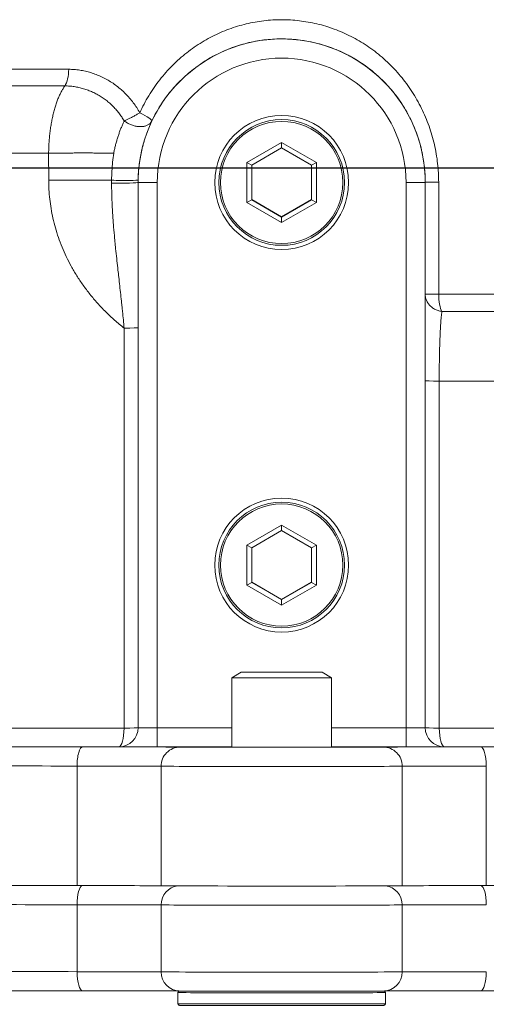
# Model space of a CAD drawing. Extents: x 0 to 796, y 0 to 496.
# Tile 44 of 242: x 97.9 to 99.29, y 307.47 to 310.4. Entities that reach past the tile are written whole.
import ezdxf

# ---------------------------------------------------------------- set-up
doc = ezdxf.new("R2010")
doc.units = 0
doc.header["$LTSCALE"] = 12
doc.header["$MEASUREMENT"] = 0
doc.layers.get('0').update_dxf_attribs({"linetype": 'CONTINUOUS'})
doc.layers.add('X', color=1, linetype='CONTINUOUS')

# ---------------------------------------------------------------- blocks, each defined once
blk = doc.blocks.new('GASTRAIN')
at = {"layer": 'X', "lineweight": 0}
for p, q in [((64.34424382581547, 289.2356029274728), (64.2410162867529, 289.1760046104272)), ((64.34424382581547, 289.2191917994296), (64.25525456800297, 289.1678139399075)), ((64.44747136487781, 289.1760046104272), (64.34424382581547, 289.2356029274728)), ((64.34424382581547, 289.2356029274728), (64.34424382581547, 289.2191917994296)), ((64.43323308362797, 289.1678139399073), (64.34424382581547, 289.2191917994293)), ((63.65095739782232, 289.1231437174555), (63.65082200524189, 289.2038320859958)), ((64.2410162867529, 289.1760046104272), (64.2410162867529, 289.0568079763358)), ((64.2410162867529, 289.1760046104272), (64.25525456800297, 289.1678139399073)), ((64.25525456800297, 289.1678139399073), (64.25525456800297, 289.0650582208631)), ((64.44747136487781, 289.1760046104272), (64.43323308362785, 289.1678139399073)), ((64.43323308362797, 289.0650582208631), (64.43323308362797, 289.1678139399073)), ((64.44747136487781, 289.0568079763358), (64.44747136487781, 289.1760046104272)), ((63.91709538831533, 289.1165254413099), (63.91709538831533, 289.1168183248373)), ((63.91709538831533, 289.1165254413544), (63.91709538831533, 287.4933649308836)), ((63.9740485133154, 289.1164062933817), (63.97404851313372, 287.493245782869)), ((64.71443913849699, 287.4932457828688), (64.71443913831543, 289.1164062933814)), ((64.77139226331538, 289.1165254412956), (64.77139226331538, 289.1169769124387)), ((64.77139226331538, 287.4933649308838), (64.77139226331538, 289.1165254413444)), ((64.81145812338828, 288.7840021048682), (64.81145812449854, 289.1170906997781)), ((64.25525456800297, 289.0653858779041), (64.34424382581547, 289.0140080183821)), ((64.34424382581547, 289.0140080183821), (64.43323308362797, 289.0653858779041)), ((64.2410162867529, 289.0568079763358), (64.25525456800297, 289.0650582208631)), ((64.2410162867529, 289.0568079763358), (64.34424382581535, 288.9972096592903)), ((64.25525456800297, 289.0650582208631), (64.34424382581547, 289.0136803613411)), ((64.34424382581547, 289.0136803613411), (64.43323308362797, 289.0650582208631)), ((64.34424382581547, 288.9972096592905), (64.44747136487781, 289.0568079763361)), ((64.44747136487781, 289.0568079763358), (64.43323308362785, 289.0650582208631)), ((64.34424382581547, 289.0136803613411), (64.34424382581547, 289.0140080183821)), ((64.34424382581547, 288.9972096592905), (64.34424382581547, 289.0136803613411)), ((64.34424382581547, 288.0965429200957), (64.24101628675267, 288.0369446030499)), ((64.34424382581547, 288.080131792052), (64.2552545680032, 288.0287539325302)), ((64.44747136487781, 288.0369446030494), (64.34424382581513, 288.0965429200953)), ((64.34424382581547, 288.0965429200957), (64.34424382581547, 288.0801317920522)), ((64.43323308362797, 288.0287539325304), (64.3442438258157, 288.0801317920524)), ((64.2410162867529, 288.0369446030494), (64.2410162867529, 287.917747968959)), ((64.2410162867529, 288.0369446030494), (64.25525456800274, 288.0287539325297)), ((64.25525456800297, 288.0287539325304), (64.25525456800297, 287.9259982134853)), ((64.44747136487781, 288.0369446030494), (64.43323308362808, 288.0287539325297)), ((64.43323308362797, 287.9259982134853), (64.43323308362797, 288.0287539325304)), ((64.44747136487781, 287.917747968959), (64.44747136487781, 288.0369446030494)), ((64.2410162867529, 287.917747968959), (64.25525456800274, 287.9259982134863)), ((64.25525456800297, 287.9263258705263), (64.34424382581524, 287.8749480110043)), ((64.25525456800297, 287.9259982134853), (64.34424382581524, 287.8746203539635)), ((64.34424382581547, 287.8749480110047), (64.43323308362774, 287.9263258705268)), ((64.34424382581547, 287.874620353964), (64.43323308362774, 287.9259982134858)), ((64.44747136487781, 287.917747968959), (64.43323308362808, 287.9259982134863)), ((64.2410162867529, 287.917747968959), (64.3442438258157, 287.8581496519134)), ((64.34424382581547, 287.8581496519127), (64.44747136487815, 287.9177479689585)), ((64.34424382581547, 287.874620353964), (64.34424382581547, 287.8749480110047)), ((64.34424382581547, 287.8581496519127), (64.34424382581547, 287.8746203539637)), ((64.22416844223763, 287.6586000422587), (64.19569206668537, 287.6421593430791)), ((64.4643192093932, 287.6586000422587), (64.49279558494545, 287.6421593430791)), ((64.19569109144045, 287.4355332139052), (64.19569109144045, 287.6421582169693)), ((64.49279656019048, 287.4355332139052), (64.49279656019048, 287.6421582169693)), ((63.9740485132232, 287.4932457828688), (64.19569109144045, 287.4932457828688)), ((63.9740485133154, 287.4361736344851), (63.9740485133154, 287.4932457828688)), ((64.49279656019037, 287.4932457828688), (64.71443913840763, 287.4932457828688)), ((64.71443913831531, 287.4361736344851), (64.71443913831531, 287.4932457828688)), ((63.86014226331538, 287.436442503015), (63.86014226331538, 287.4364119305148)), ((63.9740485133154, 287.4361736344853), (64.19569109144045, 287.4361736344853)), ((64.49279656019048, 287.4361736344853), (64.71443913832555, 287.4361736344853)), ((64.82834538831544, 287.4364119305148), (64.82834538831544, 287.436442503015)), ((63.73530978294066, 287.3791494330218), (63.7353097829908, 287.0231931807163)), ((63.98533093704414, 287.3785051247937), (63.98533093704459, 287.0225488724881)), ((64.70315671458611, 287.0225488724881), (64.70315671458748, 287.3785051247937)), ((64.95317786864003, 287.0231931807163), (64.95317786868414, 287.3791494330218)), ((63.73530978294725, 286.9662401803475), (63.73530978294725, 286.7669046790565)), ((63.98533093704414, 286.9655958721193), (63.98533093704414, 286.7662603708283)), ((64.70315671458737, 286.7662603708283), (64.70315671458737, 286.9655958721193)), ((64.03574773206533, 286.6714137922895), (64.03574773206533, 286.7046363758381)), ((64.65273991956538, 286.6714137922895), (64.65273991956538, 286.7046363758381))]:
    blk.add_line(p, q, dxfattribs=at)
for centre, major_axis, ratio, start_param, end_param in [((64.34424382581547, 289.1165254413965), (0.4271484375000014, -5.202215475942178e-11), 0.9999978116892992, -1.083577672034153e-13, 3.141592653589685), ((64.34424382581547, 289.1164062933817), (0.3701953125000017, 2.746865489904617e-15), 0.9999978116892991, -7.105427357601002e-15, 3.141592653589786), ((64.34424382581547, 289.4564863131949), (-1.575703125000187, -3.987695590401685e-15), 0.002092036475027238, 0.2677900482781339, 1.156865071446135), ((63.6875704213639, 289.4533591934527), (5.234326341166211e-05, 0.05695310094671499), 0.4022107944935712, -2.620688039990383, -1.568511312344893), ((64.34424382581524, 289.4070223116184), (-1.604425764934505, -1.956442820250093e-15), 0.002092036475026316, 0.2677956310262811, 1.156862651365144), ((64.19827586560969, 289.1261135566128), (-0.02608414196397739, -0.4237998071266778), 0.8476090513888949, -1.511766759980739, -1.491242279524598), ((63.86014226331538, 289.1168183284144), (0.05695312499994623, 5.769039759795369e-16), 0.0446448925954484, -1.967767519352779, -1.093857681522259e-05), ((63.86020436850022, 289.124573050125), (0.05694581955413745, -0.0009121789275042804), 0.03321058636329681, -1.968025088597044, -3.48498206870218e-05), ((63.92238340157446, 289.1203972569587), (-0.0004028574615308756, -0.04749183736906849), 0.111022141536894, -1.6386268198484, -1.494423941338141), ((64.71443913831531, 289.1165254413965), (0.05695312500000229, -5.36902485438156e-16), 0.00209203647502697, -1.570796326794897, -1.403321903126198e-13), ((64.82834538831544, 289.1169769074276), (-0.05695312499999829, -1.580461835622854e-15), 0.002092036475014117, -1.269758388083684, -2.41732855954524e-10), ((64.34424382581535, 288.7871502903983), (1.575703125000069, 4.011873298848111e-15), 0.002092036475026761, -1.269758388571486, -0.7286103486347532), ((64.34424382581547, 288.7358758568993), (1.607865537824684, 5.142696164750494e-15), 0.002092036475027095, -1.269758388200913, -0.7286104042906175), ((63.86014226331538, 288.6841116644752), (0.0569531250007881, -7.471237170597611e-16), 0.0250926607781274, -1.297740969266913, 8.154048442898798e-06), ((64.34424382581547, 287.9773462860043), (-0.1993359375, -5.239750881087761e-16), 0.9999978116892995, -4.712388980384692, 1.570796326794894), ((64.34424382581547, 287.9773719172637), (-0.187084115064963, -3.144428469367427e-15), 0.9999978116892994, -4.712388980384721, 1.570796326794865), ((64.34424382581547, 287.6421582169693), (-0.1485527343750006, -1.160457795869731e-15), 0.002092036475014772, -0.003623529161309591, 3.141592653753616), ((64.34424382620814, 287.6421582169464), (0.1485527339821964, 2.28425935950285e-11), 0.002092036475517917, 4.682258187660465e-11, 0.003623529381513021), ((63.86014226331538, 287.4933955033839), (0.05695312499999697, 1.5380564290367e-16), 0.9999978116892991, -1.570796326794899, -4.916368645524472e-09), ((63.86014226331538, 287.4933649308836), (0.05695312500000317, 1.436266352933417e-16), 0.9999978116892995, -1.570796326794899, -1.820765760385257e-14), ((63.86014226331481, 287.4933955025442), (0.05695312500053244, -3.630918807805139e-13), 0.02505663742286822, -1.30253247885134, -1.972466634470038e-11), ((63.9740485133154, 287.4933649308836), (-0.05695312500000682, 1.630764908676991e-15), 0.002092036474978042, 1.537634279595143e-11, 1.570796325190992), ((64.71443913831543, 287.4933649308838), (0.05695312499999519, -3.260469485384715e-16), 0.002092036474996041, -1.570796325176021, 4.685141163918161e-14), ((63.62641804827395, 287.4353830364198), (0.4176562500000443, -5.616980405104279e-16), 0.002092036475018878, 0.09967242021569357, 1.264124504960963), ((63.9740485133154, 287.4364119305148), (-0.113906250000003, 5.858565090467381e-16), 0.002092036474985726, 1.429731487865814e-11, 1.570796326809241), ((64.34424382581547, 287.4355332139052), (-0.1485527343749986, -3.913108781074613e-16), 0.002092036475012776, -4.987121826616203e-12, 3.141592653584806), ((65.06206960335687, 287.4353830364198), (-0.4176562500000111, -7.366557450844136e-15), 0.002092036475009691, -1.264124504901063, -0.09967242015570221), ((64.64648625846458, 287.3785169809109), (-0.001191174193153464, 0.05694066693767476), 0.9950346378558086, -1.5918171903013, -0.02102086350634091), ((64.71443913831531, 287.4364119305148), (0.113906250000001, -1.757120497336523e-15), 0.00209203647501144, -1.570796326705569, -1.636468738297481e-13), ((64.93598443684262, 287.3792630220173), (-3.772960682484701e-05, 0.05695311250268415), 0.3018867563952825, -1.572990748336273, -0.002194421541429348), ((63.62641804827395, 287.3784300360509), (0.3607031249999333, -7.780776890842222e-16), 0.002092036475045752, 0.09967242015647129, 1.264124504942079), ((65.06206960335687, 287.3784300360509), (-0.3607031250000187, -6.69467736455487e-15), 0.002092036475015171, -1.264124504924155, -0.09967242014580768), ((64.34424382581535, 287.0272161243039), (2.017089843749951, -1.050678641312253e-14), 0.002092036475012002, -2.3113220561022, -1.877468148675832), ((64.64648625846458, 286.9656077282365), (-0.001191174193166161, 0.05694066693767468), 0.9950346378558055, -1.591817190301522, -0.1282608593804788), ((65.06206960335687, 287.0224737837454), (-0.360703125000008, 1.565119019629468e-14), 0.002092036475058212, -1.264124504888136, -0.09967242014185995), ((64.93598443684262, 286.9663537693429), (-3.77296068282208e-05, 0.05695311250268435), 0.3018867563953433, -1.572990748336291, -0.06652957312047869), ((64.34424382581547, 287.0272161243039), (2.017089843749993, 2.162181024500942e-14), 0.002092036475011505, -1.264124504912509, -0.8302705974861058), ((63.62641804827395, 286.9655207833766), (0.3607031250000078, 1.274402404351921e-14), 0.00209203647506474, 0.09967242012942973, 1.264124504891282), ((65.06206960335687, 286.9655207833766), (-0.3607031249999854, 4.393485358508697e-15), 0.002092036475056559, -1.264124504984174, -0.09967242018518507), ((64.34424382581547, 286.7709276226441), (2.017089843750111, 5.535849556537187e-14), 0.002092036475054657, -2.311322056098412, -1.877468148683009), ((63.75250321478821, 286.7670182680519), (-3.772960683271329e-05, -0.05695311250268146), 0.3018867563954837, -1.568601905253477, -2.264854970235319e-14), ((64.34424382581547, 286.7663354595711), (-0.3607031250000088, -9.211517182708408e-16), 0.002092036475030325, 0.09967242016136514, 3.041920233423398), ((64.04200139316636, 286.7662722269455), (-0.001191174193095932, -0.05694066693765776), 0.9950346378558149, -1.549775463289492, -9.36362098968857e-13), ((64.34424382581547, 286.7046363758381), (-0.3084960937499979, -2.577662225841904e-15), 0.002092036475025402, 2.874004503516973e-12, 3.141592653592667)]:
    blk.add_ellipse(centre, major_axis=major_axis, ratio=ratio, start_param=start_param, end_param=end_param, dxfattribs=at)
at = {"layer": 'X', "lineweight": 0, "extrusion": (0, 0, -1)}
for centre, major_axis, ratio, start_param, end_param in [((63.90673073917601, 289.3241540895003), (0.05146917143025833, -0.02438406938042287), 0.1201209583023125, -1.327062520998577, -0.0009152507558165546), ((64.34424382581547, 289.1164319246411), (0.187084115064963, -1.145472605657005e-12), 0.9999978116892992, -1.570796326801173, 4.712388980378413), ((64.34424382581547, 289.1164062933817), (0.1993359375, -8.174544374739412e-12), 0.9999978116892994, -1.570796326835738, 4.712388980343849), ((64.34424382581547, 289.1164062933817), (-0.182009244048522, -1.80900224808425e-15), 0.9999978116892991, -1.570796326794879, 4.712388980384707), ((64.34424382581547, 289.2071342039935), (-1.724022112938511, -2.41885504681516e-15), 0.002092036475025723, -1.156865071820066, -0.4615609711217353), ((63.74623601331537, 289.1173863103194), (0.2373046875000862, -1.565587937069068e-16), 0.02649065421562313, -1.983953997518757, -1.17308617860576), ((63.9740485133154, 289.1165254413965), (-0.0569531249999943, -8.342046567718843e-16), 0.002092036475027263, -1.570796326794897, 2.027267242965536e-13), ((64.82834538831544, 288.7838883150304), (-0.0569531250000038, -4.1819777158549e-15), 0.002092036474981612, -1.029921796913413e-05, 1.269758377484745), ((64.82834538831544, 288.7838883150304), (-3.699233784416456e-05, 0.05695311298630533), 0.2965109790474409, -2.689049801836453, -1.568605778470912), ((64.82834538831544, 288.5263109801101), (-0.05695312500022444, 7.573694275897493e-16), 0.02508777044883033, -1.298394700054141, -2.103057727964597e-10), ((64.34424382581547, 288.528444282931), (-1.741794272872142, -4.959791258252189e-15), 0.00209203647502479, -2.408413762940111, -1.843291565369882), ((64.34424382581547, 287.9773462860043), (0.182009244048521, 3.209099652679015e-13), 0.9999978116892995, -1.57079632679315, 4.712388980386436), ((64.34424382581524, 287.495587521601), (-1.768840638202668, -1.749544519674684e-14), 0.002092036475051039, -1.302438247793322, -0.7281247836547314), ((63.86014226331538, 287.4933955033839), (-3.276465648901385e-05, -0.05695311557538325), 0.2651480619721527, -1.546786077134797, -0.00216969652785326), ((64.82834538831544, 287.4933955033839), (-0.05695312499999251, -1.555695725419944e-16), 0.9999978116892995, -1.570796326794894, -2.399356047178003e-09), ((64.82834538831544, 287.4933649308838), (-0.05695312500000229, 3.397716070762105e-15), 0.9999978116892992, -1.570796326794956, -1.84074977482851e-13), ((64.34424382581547, 287.495587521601), (-1.7688406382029, -2.976221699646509e-14), 0.002092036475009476, -2.414937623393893, -1.839154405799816), ((64.82834538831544, 287.4933955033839), (3.276465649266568e-05, -0.05695311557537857), 0.265148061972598, 0.002169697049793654, 1.546786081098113), ((64.34424382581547, 287.4401253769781), (-1.825774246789, 2.444279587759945e-14), 0.002092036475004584, -1.302438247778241, -0.7281247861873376), ((64.34424382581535, 287.4401253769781), (-1.960136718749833, 3.755611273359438e-14), 0.002092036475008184, -1.264124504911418, -0.8302705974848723), ((63.75250321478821, 287.3792630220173), (3.772960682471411e-05, 0.05695311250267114), 0.30188675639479, -1.572990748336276, -0.002194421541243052), ((64.04200139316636, 287.3785169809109), (0.001191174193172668, 0.05694066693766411), 0.9950346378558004, -1.591817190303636, -0.02102086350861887), ((64.34424382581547, 287.4355332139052), (0.3037500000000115, 1.04274499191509e-15), 0.002092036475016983, 0.09967242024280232, 3.041920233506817), ((64.34424382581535, 287.4401253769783), (-1.825774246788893, 3.461445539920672e-14), 0.00209203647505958, -2.414937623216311, -1.839154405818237), ((64.34424382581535, 287.4401253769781), (-1.960136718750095, -3.583244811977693e-14), 0.002092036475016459, -2.3113220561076, -1.877468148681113), ((64.34424382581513, 287.3831723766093), (-2.017089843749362, 2.97383645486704e-14), 0.002092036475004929, -1.264124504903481, -0.8302705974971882), ((64.34424382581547, 287.3785802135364), (0.3607031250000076, 2.55864936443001e-15), 0.002092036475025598, 0.09967242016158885, 3.041920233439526), ((63.62641804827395, 287.0224737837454), (0.3607031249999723, 1.314521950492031e-14), 0.002092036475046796, -1.264124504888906, -0.09967242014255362), ((63.75250321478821, 286.9663537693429), (3.772960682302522e-05, 0.05695311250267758), 0.3018867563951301, -1.572990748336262, -0.06652957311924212), ((64.34424382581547, 287.0226239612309), (0.3607031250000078, 9.495036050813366e-16), 0.002092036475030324, 0.0996724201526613, 3.041920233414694), ((64.04200139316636, 286.9656077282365), (0.001191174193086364, 0.05694066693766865), 0.9950346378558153, -1.591817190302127, -0.1282608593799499), ((64.34424382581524, 286.9702631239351), (-2.017089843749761, -5.531230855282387e-14), 0.00209203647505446, -1.264124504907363, -0.8302705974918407), ((64.34424382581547, 286.965670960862), (0.3607031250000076, 2.559896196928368e-15), 0.002092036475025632, 0.09967242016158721, 3.041920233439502), ((63.62641804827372, 286.7661852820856), (0.3607031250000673, -4.096630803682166e-15), 0.002092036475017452, -1.264124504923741, -0.09967242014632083), ((64.64648625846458, 286.7662722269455), (0.001191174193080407, -0.05694066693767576), 0.9950346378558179, -1.54977546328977, -2.69784194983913e-12), ((65.06206960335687, 286.7661852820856), (-0.3607031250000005, 4.360674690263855e-15), 0.002092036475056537, 0.09967242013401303, 1.264124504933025), ((64.93598443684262, 286.7670182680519), (3.772960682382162e-05, -0.05695311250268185), 0.3018867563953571, -1.568601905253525, 1.70130576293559e-12), ((64.34429069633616, 286.7139760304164), (-1.960514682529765, -1.745576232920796e-07), 0.002092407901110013, -1.264140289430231, -0.8303391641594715), ((64.34419751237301, 286.7139760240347), (-1.960513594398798, 1.723238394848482e-07), 0.002092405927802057, -2.311253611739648, -1.877452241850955), ((64.34424382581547, 286.6714137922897), (-0.3084960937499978, 1.20619460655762e-15), 0.002092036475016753, -1.570796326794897, -1.154631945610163e-14), ((64.34424382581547, 286.6714137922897), (0.3084960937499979, -2.736504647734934e-15), 0.002092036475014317, 2.627884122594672e-12, 1.570796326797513)]:
    blk.add_ellipse(centre, major_axis=major_axis, ratio=ratio, start_param=start_param, end_param=end_param, dxfattribs=at)
blk.add_ellipse((64.34424382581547, 287.6585991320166), major_axis=(0.120076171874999, 3.147994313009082e-16), ratio=0.002092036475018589, dxfattribs=at)
at = {"layer": 'X', "lineweight": 0, "extrusion": (0, 0, -0.9999999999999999)}
blk.add_ellipse((64.82834538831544, 287.4933955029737), major_axis=(-0.05695312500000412, -2.101780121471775e-15), ratio=0.02505663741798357, start_param=-1.302532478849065, end_param=1.254774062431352e-12, dxfattribs=at)
at = {"layer": 'X', "lineweight": 0}
for points in [[(64.8114582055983, 289.1170907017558), (64.81145669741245, 289.1264305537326), (64.8109290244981, 289.1451310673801), (64.80856127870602, 289.1732991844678), (64.80458939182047, 289.2014198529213), (64.79899322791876, 289.2293789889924), (64.79178311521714, 289.2570616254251), (64.78297181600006, 289.2843552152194), (64.77257146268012, 289.3111428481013), (64.76060976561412, 289.3373142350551), (64.74712670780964, 289.3627627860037), (64.73216121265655, 289.3873822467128), (64.71577373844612, 289.4110471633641), (64.69804695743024, 289.4336434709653), (64.67907172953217, 289.4550633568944), (64.65894061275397, 289.4752125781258), (64.63775600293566, 289.494014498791), (64.61562883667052, 289.5114002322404), (64.5926619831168, 289.5273150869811), (64.56895839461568, 289.5417195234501), (64.54463150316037, 289.5545843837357), (64.51977545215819, 289.5658921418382), (64.49447023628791, 289.5756311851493), (64.46880575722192, 289.5838034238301), (64.44285741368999, 289.5904123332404), (64.4166878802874, 289.5954549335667), (64.39036351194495, 289.5989371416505), (64.36394465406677, 289.60086993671), (64.33748467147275, 289.6012518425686), (64.3110374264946, 289.6000763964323), (64.28465806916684, 289.5973512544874), (64.25840744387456, 289.5930744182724), (64.23234912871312, 289.5872335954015), (64.20654660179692, 289.5798287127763), (64.18107025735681, 289.5708627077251), (64.15599415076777, 289.5603299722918), (64.13140095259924, 289.5482293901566), (64.10738912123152, 289.5345835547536), (64.08405650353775, 289.5194146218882), (64.06150701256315, 289.5027492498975), (64.03984839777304, 289.4846387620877), (64.0191824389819, 289.4651410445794), (63.9996129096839, 289.4443212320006), (63.98125516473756, 289.4222814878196), (63.96420683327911, 289.3991365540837), (63.94855873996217, 289.3750137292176), (63.9343779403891, 289.3500294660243), (63.92595719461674, 289.3329361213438), (63.92199426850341, 289.3242693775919)], [(64.77139192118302, 289.1169769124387), (64.77139126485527, 289.1253945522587), (64.77089492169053, 289.1422709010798), (64.76863490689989, 289.1676185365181), (64.76484860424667, 289.1929091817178), (64.75952627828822, 289.2180499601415), (64.75266160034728, 289.2429570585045), (64.74425200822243, 289.2675417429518), (64.73429770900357, 289.2917161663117), (64.72280943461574, 289.3153761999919), (64.70981379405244, 289.3384038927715), (64.69534518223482, 289.3606879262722), (64.6794531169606, 289.3821115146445), (64.66221087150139, 289.4025490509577), (64.64370356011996, 289.4218865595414), (64.62402849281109, 289.4400201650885), (64.60329306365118, 289.456858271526), (64.58161482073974, 289.472321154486), (64.55911706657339, 289.4863445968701), (64.53590569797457, 289.4988898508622), (64.51208993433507, 289.5099254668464), (64.48777913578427, 289.5194299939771), (64.46305885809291, 289.527397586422), (64.43801331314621, 289.5338246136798), (64.41272442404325, 289.5387106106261), (64.38725966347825, 289.5420587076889), (64.36168553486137, 289.5438708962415), (64.33606730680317, 289.5441484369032), (64.31046692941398, 289.5428913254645), (64.28494704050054, 289.5400978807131), (64.25957073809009, 289.5357647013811), (64.23441085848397, 289.5298889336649), (64.20954370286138, 289.5224691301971), (64.18504463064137, 289.5135036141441), (64.16100957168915, 289.5029996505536), (64.13754407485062, 289.4909752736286), (64.1147467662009, 289.4774520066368), (64.09273234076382, 289.4624686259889), (64.07162613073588, 289.4460862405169), (64.05154035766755, 289.428373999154), (64.03258436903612, 289.409416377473), (64.01486294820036, 289.3893155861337), (63.99846677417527, 289.3681830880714), (63.98347492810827, 289.3461420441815), (63.96994797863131, 289.3233183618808), (63.9619481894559, 289.3076844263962), (63.95820198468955, 289.2997772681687)], [(63.71047767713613, 289.4534682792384), (63.71593828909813, 289.4534624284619), (63.72689259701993, 289.4530415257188), (63.74347581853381, 289.4511764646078), (63.76004846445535, 289.4480509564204), (63.77650590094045, 289.4436756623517), (63.79272903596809, 289.4380729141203), (63.80860268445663, 289.4312732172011), (63.82401597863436, 289.4233298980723), (63.83890800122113, 289.4142795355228), (63.85321354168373, 289.4041489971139), (63.86686943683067, 289.3929729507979), (63.8797751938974, 289.3808275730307), (63.89183465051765, 289.367790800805), (63.90296364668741, 289.3539619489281), (63.91310084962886, 289.3394378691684), (63.91914485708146, 289.329391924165), (63.92199426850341, 289.3242693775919)], [(63.87566669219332, 289.2997520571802), (63.87710752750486, 289.2986538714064), (63.88008591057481, 289.2965007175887), (63.88484701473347, 289.2935843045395), (63.88983510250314, 289.2909590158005), (63.8949992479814, 289.2886570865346), (63.90028303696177, 289.2866957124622), (63.90563160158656, 289.2850957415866), (63.91099069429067, 289.283875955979), (63.91630829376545, 289.2830555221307), (63.92153243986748, 289.2826459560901), (63.926610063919, 289.2826468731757), (63.93149083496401, 289.2830566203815), (63.93612593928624, 289.2838685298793), (63.94047054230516, 289.2850768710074), (63.94448327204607, 289.2866739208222), (63.94812468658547, 289.2886449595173), (63.95135836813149, 289.2909694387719), (63.95414922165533, 289.2936173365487), (63.95647133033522, 289.2965604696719), (63.95767800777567, 289.2986738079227), (63.95820173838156, 289.2997767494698)], [(63.95820175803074, 289.2997767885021), (63.95675453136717, 289.2967140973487), (63.95388145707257, 289.2904505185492), (63.94966583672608, 289.280625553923), (63.94559917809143, 289.2704478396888), (63.94172588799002, 289.2599771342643), (63.93808443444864, 289.2492791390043), (63.93470650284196, 289.2384207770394), (63.93161757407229, 289.2274734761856), (63.9288347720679, 289.2165061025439), (63.92636635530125, 289.2055779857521), (63.92493418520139, 289.1983698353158), (63.92426882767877, 289.1947842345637)], [(63.8755005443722, 288.6827346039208), (63.86576363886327, 288.6904638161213), (63.84692744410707, 288.7063016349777), (63.82048170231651, 288.7312018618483), (63.79595886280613, 288.7570566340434), (63.7733928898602, 288.7837296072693), (63.75282262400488, 288.8110719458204), (63.73425701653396, 288.8389252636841), (63.71768950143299, 288.8671436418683), (63.70310291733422, 288.8955925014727), (63.69045651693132, 288.9241350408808), (63.67966234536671, 288.95273614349), (63.67065029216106, 288.9813883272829), (63.66336899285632, 289.0100607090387), (63.65777881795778, 289.0386560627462), (63.65383908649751, 289.0670953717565), (63.65150366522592, 289.0953070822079), (63.65097358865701, 289.1138974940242), (63.65095750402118, 289.1231437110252)], [(64.82099462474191, 288.7326632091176), (64.81905559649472, 288.7328921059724), (64.8151981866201, 288.7335319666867), (64.80955859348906, 288.7350256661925), (64.804117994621, 288.7370372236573), (64.79893495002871, 288.7395452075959), (64.79406323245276, 288.7425235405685), (64.78955410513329, 288.7459413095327), (64.78545504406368, 288.7497628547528), (64.78180967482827, 288.7539479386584), (64.77865973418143, 288.7584503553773), (64.77603968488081, 288.7632194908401), (64.7739765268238, 288.7682020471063), (64.77248987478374, 288.7733430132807), (64.77159255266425, 288.7785898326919), (64.77139232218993, 288.7821198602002), (64.7713923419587, 288.7838881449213)]]:
    blk.add_open_spline(points, degree=3, dxfattribs=at)
for points, knots in [([(63.65082200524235, 289.2038320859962), (63.65087136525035, 289.2092788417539), (63.65101015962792, 289.2147257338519), (63.65122053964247, 289.2201545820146), (63.65143091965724, 289.2255834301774), (63.65171282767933, 289.2309942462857), (63.65207034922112, 289.2363751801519), (63.65242787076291, 289.241756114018), (63.65286102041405, 289.2471071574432), (63.65336747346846, 289.2524150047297), (63.65387392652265, 289.257722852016), (63.65445367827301, 289.2629875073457), (63.65510566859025, 289.268196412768), (63.65575765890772, 289.2734053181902), (63.65648188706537, 289.278558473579), (63.65727652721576, 289.2836436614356), (63.65807116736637, 289.2887288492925), (63.65893621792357, 289.293746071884), (63.65986967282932, 289.2986836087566), (63.66080312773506, 289.3036211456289), (63.66180497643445, 289.3084790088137), (63.66287315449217, 289.3132468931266), (63.66394133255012, 289.3180147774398), (63.66507585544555, 289.3226926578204), (63.66627400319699, 289.3272688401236), (63.66747215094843, 289.3318450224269), (63.66873396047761, 289.3363194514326), (63.67005512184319, 289.3406774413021), (63.67137628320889, 289.3450354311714), (63.67275676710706, 289.349277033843), (63.67419264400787, 289.3533917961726), (63.6756285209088, 289.3575065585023), (63.67711986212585, 289.3614943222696), (63.67865923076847, 289.3653386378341), (63.6801985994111, 289.3691829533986), (63.68178599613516, 289.3728838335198), (63.68341292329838, 289.376428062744), (63.68503985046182, 289.3799722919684), (63.68670625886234, 289.3833599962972), (63.68840549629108, 289.3865855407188), (63.69010473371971, 289.3898110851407), (63.69183686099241, 289.3928742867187), (63.69359043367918, 289.3957659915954), (63.69534400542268, 289.3986576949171), (63.69711873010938, 289.4013788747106), (63.69891738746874, 289.4039493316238)], [0, 0, 0, 0, 0.0666666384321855, 0.0666666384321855, 0.0666666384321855, 0.133333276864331, 0.133333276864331, 0.133333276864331, 0.199999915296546, 0.199999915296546, 0.199999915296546, 0.266666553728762, 0.266666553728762, 0.266666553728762, 0.333333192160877, 0.333333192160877, 0.333333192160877, 0.399999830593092, 0.399999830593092, 0.399999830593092, 0.466666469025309, 0.466666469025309, 0.466666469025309, 0.533333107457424, 0.533333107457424, 0.533333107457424, 0.59999974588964, 0.59999974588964, 0.59999974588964, 0.666666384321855, 0.666666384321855, 0.666666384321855, 0.73333302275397, 0.73333302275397, 0.73333302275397, 0.799999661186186, 0.799999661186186, 0.799999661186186, 0.866666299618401, 0.866666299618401, 0.866666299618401, 0.933332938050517, 0.933332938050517, 0.933332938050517, 0.999999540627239, 0.999999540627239, 0.999999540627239, 0.999999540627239]), ([(63.69892227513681, 289.4039489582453), (63.70361338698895, 289.4039443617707), (63.71299786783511, 289.4035892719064), (63.72706951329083, 289.4020197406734), (63.74104146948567, 289.3994277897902), (63.75484783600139, 289.3958294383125), (63.76841869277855, 289.3912449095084), (63.78168707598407, 289.3856981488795), (63.79458194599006, 289.3792180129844), (63.80701945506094, 289.3718469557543), (63.818921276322, 289.3636345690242), (63.83021547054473, 289.354638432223), (63.84084764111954, 289.344911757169), (63.85076664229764, 289.3345085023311), (63.85992692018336, 289.3234859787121), (63.86828872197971, 289.3119042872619), (63.87330341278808, 289.3038520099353), (63.87566669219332, 289.2997520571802)], [2.24964795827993e-05, 2.24964795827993e-05, 2.24964795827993e-05, 2.24964795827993e-05, 0.06666666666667, 0.1333333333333, 0.2, 0.2666666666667, 0.3333333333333, 0.4, 0.4666666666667, 0.5333333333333, 0.6, 0.6666666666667, 0.7333333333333, 0.8, 0.8666666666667, 0.9333333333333, 1, 1, 1, 1]), ([(63.87566669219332, 289.2997520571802), (63.87421788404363, 289.2966871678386), (63.87133956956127, 289.2903960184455), (63.86713316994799, 289.2804960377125), (63.8630920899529, 289.2702006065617), (63.85926425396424, 289.2595705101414), (63.85569636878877, 289.2486665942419), (63.85242137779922, 289.2375613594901), (63.84946427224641, 289.2263333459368), (63.84685359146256, 289.2150471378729), (63.84534678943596, 289.2075466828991), (63.84465178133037, 289.2038022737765)], [0, 0, 0, 0, 0.1111111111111, 0.2222222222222, 0.3333333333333, 0.4444444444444, 0.5555555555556, 0.6666666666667, 0.7777777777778, 0.8888888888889, 0.999959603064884, 0.999959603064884, 0.999959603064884, 0.999959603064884]), ([(63.87566685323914, 289.2997521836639), (63.87657851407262, 289.300173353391), (63.87758150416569, 289.3006067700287), (63.87867342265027, 289.3010905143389), (63.87976534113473, 289.3015742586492), (63.88094668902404, 289.302108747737), (63.88220618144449, 289.3026849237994), (63.88346567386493, 289.3032610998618), (63.88480323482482, 289.3038788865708), (63.88620545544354, 289.3045405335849), (63.88760767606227, 289.305202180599), (63.88907458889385, 289.3059077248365), (63.89058904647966, 289.306653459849), (63.89210350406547, 289.3073991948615), (63.89366552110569, 289.3081851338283), (63.89525511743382, 289.3090051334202), (63.89684471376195, 289.309825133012), (63.8984619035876, 289.3106792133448), (63.90008414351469, 289.3115566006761), (63.90170638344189, 289.3124339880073), (63.90333367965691, 289.3133346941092), (63.90494251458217, 289.3142431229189), (63.90655134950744, 289.3151515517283), (63.90814172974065, 289.3160677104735), (63.90969010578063, 289.3169725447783), (63.9112384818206, 289.3178773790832), (63.9127448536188, 289.3187708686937), (63.9141912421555, 289.3196314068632), (63.91563763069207, 289.3204919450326), (63.91702404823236, 289.3213195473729), (63.91832535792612, 289.3220996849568), (63.91962666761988, 289.3228798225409), (63.92084302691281, 289.3236124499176), (63.92199431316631, 289.3242693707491)], [4.85051019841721e-14, 4.85051019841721e-14, 4.85051019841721e-14, 4.85051019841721e-14, 0.0909090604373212, 0.0909090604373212, 0.0909090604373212, 0.181818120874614, 0.181818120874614, 0.181818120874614, 0.272727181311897, 0.272727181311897, 0.272727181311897, 0.363636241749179, 0.363636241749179, 0.363636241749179, 0.454545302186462, 0.454545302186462, 0.454545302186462, 0.545454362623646, 0.545454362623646, 0.545454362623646, 0.636363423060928, 0.636363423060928, 0.636363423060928, 0.727272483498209, 0.727272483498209, 0.727272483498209, 0.818181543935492, 0.818181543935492, 0.818181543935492, 0.909090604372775, 0.909090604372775, 0.909090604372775, 0.999999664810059, 0.999999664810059, 0.999999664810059, 0.999999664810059]), ([(63.84465112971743, 289.2037981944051), (63.83960606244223, 289.2038660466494), (63.83447515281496, 289.2039109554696), (63.82927773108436, 289.2039562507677), (63.82408030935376, 289.2040015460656), (63.8188164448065, 289.2040472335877), (63.81349695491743, 289.2040859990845), (63.80817746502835, 289.2041247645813), (63.80280233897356, 289.2041566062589), (63.7973853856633, 289.2041838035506), (63.79196843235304, 289.2042110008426), (63.78650965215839, 289.2042335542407), (63.78102231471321, 289.2042510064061), (63.77553497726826, 289.2042684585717), (63.77001908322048, 289.2042808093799), (63.76448823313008, 289.2042881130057), (63.7589573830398, 289.2042954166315), (63.75341157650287, 289.2042976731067), (63.74786443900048, 289.2042943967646), (63.7423173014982, 289.2042911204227), (63.73676883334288, 289.2042823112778), (63.7312326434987, 289.2042673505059), (63.72569645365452, 289.2042523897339), (63.72017254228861, 289.2042312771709), (63.71467471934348, 289.2042057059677), (63.70917689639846, 289.2041801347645), (63.70370516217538, 289.2041501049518), (63.69827314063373, 289.2041176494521), (63.69284111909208, 289.2040851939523), (63.68744881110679, 289.2040503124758), (63.68211006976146, 289.2040162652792), (63.67677132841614, 289.2039822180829), (63.67148614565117, 289.2039490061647), (63.66626653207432, 289.2039158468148), (63.66104691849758, 289.203882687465), (63.65589292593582, 289.2038495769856), (63.65082200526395, 289.2038320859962)], [0, 0, 0, 0, 0.0833333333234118, 0.0833333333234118, 0.0833333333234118, 0.166666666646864, 0.166666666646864, 0.166666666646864, 0.249999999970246, 0.249999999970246, 0.249999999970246, 0.333333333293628, 0.333333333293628, 0.333333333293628, 0.416666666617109, 0.416666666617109, 0.416666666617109, 0.499999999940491, 0.499999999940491, 0.499999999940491, 0.583333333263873, 0.583333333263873, 0.583333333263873, 0.666666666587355, 0.666666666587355, 0.666666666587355, 0.749999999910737, 0.749999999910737, 0.749999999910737, 0.833333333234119, 0.833333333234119, 0.833333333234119, 0.916666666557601, 0.916666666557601, 0.916666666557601, 0.999999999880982, 0.999999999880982, 0.999999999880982, 0.999999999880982]), ([(63.84465112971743, 289.2037981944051), (63.84334575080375, 289.1950887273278), (63.84223041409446, 289.1862914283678), (63.84038143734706, 289.1684982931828), (63.839647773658, 289.1595024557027), (63.83859064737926, 289.1414195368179), (63.83826720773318, 289.1323324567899), (63.83814607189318, 289.1231820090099)], [0, 0, 0, 0, 0.3333333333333, 0.3333333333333, 0.6666666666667, 0.6666666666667, 1, 1, 1, 1]), ([(63.92426871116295, 289.1947841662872), (63.92284188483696, 289.1870950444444), (63.92161768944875, 289.1793225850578), (63.92060449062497, 289.1714653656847), (63.91959129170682, 289.1636081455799), (63.91879005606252, 289.1556661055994), (63.91821223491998, 289.1476902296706), (63.91763441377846, 289.1397143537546), (63.9172790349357, 289.131704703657), (63.91715018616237, 289.1236608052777)], [1.25574875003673e-06, 1.25574875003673e-06, 1.25574875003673e-06, 1.25574875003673e-06, 0.333334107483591, 0.333334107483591, 0.333334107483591, 0.666666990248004, 0.666666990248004, 0.666666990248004, 0.999999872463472, 0.999999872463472, 0.999999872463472, 0.999999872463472]), ([(63.83812251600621, 289.1144733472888), (63.83820843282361, 289.1046459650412), (63.83834856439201, 289.0945574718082), (63.83861353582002, 289.0842257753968), (63.83869300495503, 289.0811271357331), (63.83878403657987, 289.078006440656), (63.83888608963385, 289.074857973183), (63.83912430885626, 289.0675086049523), (63.83942166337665, 289.0600084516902), (63.83978278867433, 289.0522806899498), (63.84029861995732, 289.0412423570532), (63.84094578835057, 289.029742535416), (63.84170746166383, 289.0181508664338), (63.84185213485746, 289.015949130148), (63.84200058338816, 289.0137442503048), (63.8421527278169, 289.0115389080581), (63.84280159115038, 289.0021335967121), (63.84352195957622, 288.9927187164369), (63.84427604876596, 288.9835218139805), (63.84520695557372, 288.9721684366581), (63.84619071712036, 288.9611439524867), (63.84719373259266, 288.950493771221), (63.84750674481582, 288.9471701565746), (63.84782182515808, 288.9438830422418), (63.84813828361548, 288.9406285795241), (63.84883588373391, 288.9334544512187), (63.84953963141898, 288.9264390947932), (63.85024697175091, 288.9195427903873), (63.85127518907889, 288.909518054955), (63.85230973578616, 288.8997448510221), (63.85334318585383, 288.8901661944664), (63.85437663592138, 288.8805875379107), (63.85540902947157, 288.8712035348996), (63.85643142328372, 288.8619828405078), (63.85665739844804, 288.8599448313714), (63.85688291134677, 288.8579148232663), (63.85710788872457, 288.8558924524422), (63.85790079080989, 288.8487648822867), (63.85868673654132, 288.8417321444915), (63.85946383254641, 288.8347796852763), (63.86046142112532, 288.8258545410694), (63.86144417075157, 288.8170616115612), (63.86240911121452, 288.8083733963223), (63.86337405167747, 288.7996851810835), (63.8643211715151, 288.7911017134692), (63.86525022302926, 288.7825956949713), (63.86617927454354, 288.7740896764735), (63.86709024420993, 288.7656611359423), (63.8679825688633, 288.757285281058), (63.86837307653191, 288.7536197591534), (63.86876008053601, 288.7499643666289), (63.86914336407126, 288.7463172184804), (63.86963589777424, 288.7416304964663), (63.87012226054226, 288.7369573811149), (63.87060248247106, 288.7322941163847), (63.87145640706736, 288.7240019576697), (63.87229056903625, 288.7157408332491), (63.87310777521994, 288.7074821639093), (63.87392496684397, 288.699223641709), (63.87472533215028, 288.6909675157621), (63.87550063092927, 288.682734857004)], [0, 0, 0, 0, 0.06666666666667, 0.06666666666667, 0.06666666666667, 0.0866610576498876, 0.0866610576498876, 0.0866610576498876, 0.1333333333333, 0.1333333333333, 0.1333333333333, 0.2, 0.2, 0.2, 0.212662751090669, 0.212662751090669, 0.212662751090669, 0.2666666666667, 0.2666666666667, 0.2666666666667, 0.3333333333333, 0.3333333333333, 0.3333333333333, 0.35413807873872, 0.35413807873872, 0.35413807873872, 0.4, 0.4, 0.4, 0.4666666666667, 0.4666666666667, 0.4666666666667, 0.5333333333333, 0.5333333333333, 0.5333333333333, 0.548068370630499, 0.548068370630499, 0.548068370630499, 0.6, 0.6, 0.6, 0.6666666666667, 0.6666666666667, 0.6666666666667, 0.7333333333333, 0.7333333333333, 0.7333333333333, 0.8, 0.8, 0.8, 0.829175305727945, 0.829175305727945, 0.829175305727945, 0.8666666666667, 0.8666666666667, 0.8666666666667, 0.9333333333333, 0.9333333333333, 0.9333333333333, 0.999998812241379, 0.999998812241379, 0.999998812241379, 0.999998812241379]), ([(64.81302232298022, 288.5249348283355), (64.81303004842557, 288.5302449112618), (64.81306559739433, 288.5408512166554), (64.81317356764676, 288.5566952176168), (64.81334125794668, 288.5723857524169), (64.81356753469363, 288.5878569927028), (64.81385176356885, 288.6030409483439), (64.81419588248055, 288.6178702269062), (64.8145992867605, 288.6322808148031), (64.81506149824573, 288.646209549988), (64.81558533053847, 288.6595928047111), (64.81617022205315, 288.6723695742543), (64.81681562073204, 288.6844780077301), (64.81752412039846, 288.6958555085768), (64.8182952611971, 288.7064403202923), (64.81912818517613, 288.7161715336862), (64.82002596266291, 288.7249894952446), (64.82066472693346, 288.730218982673), (64.82099462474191, 288.7326632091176)], [3.22853110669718e-05, 3.22853110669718e-05, 3.22853110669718e-05, 3.22853110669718e-05, 0.0625, 0.125, 0.1875, 0.25, 0.3125, 0.375, 0.4375, 0.5, 0.5625, 0.625, 0.6875, 0.75, 0.8125, 0.875, 0.9375, 1, 1, 1, 1]), ([(63.87550091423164, 288.6827343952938), (63.87547144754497, 288.5512395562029), (63.87544171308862, 288.4194753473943), (63.87541232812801, 288.2874453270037), (63.87538294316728, 288.1554153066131), (63.87535390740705, 288.0231194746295), (63.8753249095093, 287.8905494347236), (63.87529591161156, 287.7579793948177), (63.87526695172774, 287.6251351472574), (63.87523813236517, 287.492019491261)], [0, 0, 0, 0, 0.333333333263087, 0.333333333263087, 0.333333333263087, 0.666666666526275, 0.666666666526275, 0.666666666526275, 0.999999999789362, 0.999999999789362, 0.999999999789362, 0.999999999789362]), ([(64.81324951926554, 287.4920194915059), (64.81322467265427, 287.6067851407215), (64.81319969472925, 287.7215516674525), (64.81314952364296, 287.951084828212), (64.81312433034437, 288.065851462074), (64.81307357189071, 288.2953897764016), (64.81304800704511, 288.4101614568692), (64.81302240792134, 288.5249266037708)], [1.59987826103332e-10, 1.59987826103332e-10, 1.59987826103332e-10, 1.59987826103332e-10, 0.333333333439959, 0.333333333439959, 0.666666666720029, 0.666666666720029, 1, 1, 1, 1]), ([(64.04081021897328, 286.7093315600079), (64.0387806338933, 286.7093740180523), (64.0328313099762, 286.709440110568), (64.01247274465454, 286.7095748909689), (63.99497205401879, 286.7096510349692), (63.94834421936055, 286.7097962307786), (63.91749020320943, 286.7098654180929), (63.84771119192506, 286.7099789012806), (63.80788884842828, 286.710024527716), (63.76162636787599, 286.7100589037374), (63.75705818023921, 286.7100621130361), (63.7524654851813, 286.7100651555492)], [0, 0, 0, 0, 0.08589079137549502, 0.08589079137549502, 0.2046396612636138, 0.2046396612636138, 0.3370136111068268, 0.3370136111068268, 0.4698484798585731, 0.4698484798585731, 0.4843012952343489, 0.4843012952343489, 0.4843012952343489, 0.4843012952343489]), ([(64.03574773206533, 286.7046363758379), (64.03574773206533, 286.7051579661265), (64.0358361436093, 286.7056863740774), (64.03616966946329, 286.7066574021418), (64.03641474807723, 286.7071141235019), (64.03701919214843, 286.707907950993), (64.03738812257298, 286.7082566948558), (64.03794316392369, 286.7086452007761), (64.03811724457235, 286.708750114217), (64.0384183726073, 286.7089086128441), (64.03854848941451, 286.7089689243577), (64.03887021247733, 286.7091032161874), (64.03904715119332, 286.7091610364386), (64.0393265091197, 286.7092415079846), (64.03943507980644, 286.7092666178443), (64.03965966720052, 286.709314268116), (64.03975231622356, 286.7093288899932), (64.03984918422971, 286.709343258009), (64.03986962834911, 286.7093462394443), (64.03988839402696, 286.7093487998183)], [0, 0, 0, 0, 0.001578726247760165, 0.001578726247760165, 0.003114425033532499, 0.003114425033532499, 0.004638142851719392, 0.004638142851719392, 0.005308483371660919, 0.005308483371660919, 0.005836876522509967, 0.005836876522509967, 0.006714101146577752, 0.006714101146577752, 0.007575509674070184, 0.007575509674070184, 0.008900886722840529, 0.008900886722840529, 0.00927896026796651, 0.00927896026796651, 0.00927896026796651, 0.00927896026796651]), ([(64.64767743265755, 286.7093315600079), (64.64295189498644, 286.709232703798), (64.63415564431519, 286.7091785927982), (64.60406743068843, 286.7090440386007), (64.58213403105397, 286.708979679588), (64.53270430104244, 286.7088793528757), (64.50559068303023, 286.7088396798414), (64.44745394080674, 286.7087808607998), (64.41570052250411, 286.7087610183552), (64.35164315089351, 286.7087434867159), (64.31854238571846, 286.7087455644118), (64.25512645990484, 286.7087710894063), (64.224021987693, 286.708794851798), (64.16765809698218, 286.708860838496), (64.14169908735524, 286.7089038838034), (64.09808205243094, 286.7090037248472), (64.07989355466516, 286.7090617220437), (64.05337080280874, 286.7091859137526), (64.04529478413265, 286.7092377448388), (64.04081021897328, 286.7093315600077)], [0, 0, 0, 0, 0.1023997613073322, 0.1023997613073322, 0.2121255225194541, 0.2121255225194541, 0.3089046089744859, 0.3089046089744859, 0.4058410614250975, 0.4058410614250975, 0.5027129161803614, 0.5027129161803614, 0.5995751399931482, 0.5995751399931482, 0.6964535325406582, 0.6964535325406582, 0.7934004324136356, 0.7934004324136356, 0.8905784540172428, 0.8905784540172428, 0.8905784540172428, 0.8905784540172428]), ([(64.9360221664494, 286.7100651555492), (64.89301062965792, 286.7100366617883), (64.85171214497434, 286.7099928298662), (64.77959811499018, 286.7098823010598), (64.747703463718, 286.7098146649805), (64.69636788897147, 286.709663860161), (64.67626511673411, 286.70957858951), (64.65527575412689, 286.7094362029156), (64.64963902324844, 286.7093725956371), (64.64767743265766, 286.7093315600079)], [0, 0, 0, 0, 0.1353535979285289, 0.1353535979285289, 0.2682410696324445, 0.2682410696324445, 0.4011006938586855, 0.4011006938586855, 0.4841140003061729, 0.4841140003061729, 0.4841140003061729, 0.4841140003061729]), ([(64.64859534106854, 286.709350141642), (64.64863876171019, 286.7093442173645), (64.64869276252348, 286.7093354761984), (64.64883553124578, 286.7093115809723), (64.64893739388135, 286.7092933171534), (64.64915779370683, 286.7092407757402), (64.64924537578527, 286.7092181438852), (64.64945129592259, 286.7091564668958), (64.64957116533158, 286.7091168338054), (64.64983733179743, 286.7090136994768), (64.64998499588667, 286.7089493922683), (64.65040432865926, 286.7087368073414), (64.6506891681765, 286.7085584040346), (64.65118694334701, 286.708161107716), (64.65140927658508, 286.7079468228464), (64.65194145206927, 286.7073210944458), (64.65221716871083, 286.7068638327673), (64.65262509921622, 286.7058302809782), (64.65273991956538, 286.7052283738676), (64.65273991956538, 286.7046363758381)], [0.3034785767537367, 0.3034785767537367, 0.3034785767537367, 0.3034785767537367, 0.3043534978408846, 0.3043534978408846, 0.3055332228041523, 0.3055332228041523, 0.3061426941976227, 0.3061426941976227, 0.3067538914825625, 0.3067538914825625, 0.3073656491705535, 0.3073656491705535, 0.308438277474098, 0.308438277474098, 0.3093859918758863, 0.3093859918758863, 0.3109672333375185, 0.3109672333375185, 0.3127590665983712, 0.3127590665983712, 0.3127590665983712, 0.3127590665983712]), ([(64.65273991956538, 286.6714137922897), (64.65273991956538, 286.6708922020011), (64.65265150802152, 286.6703637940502), (64.65231798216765, 286.6693927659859), (64.65207290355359, 286.6689360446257), (64.65146845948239, 286.6681422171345), (64.6510995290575, 286.6677934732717), (64.6505444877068, 286.6674049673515), (64.65037040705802, 286.6673000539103), (64.65006927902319, 286.6671415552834), (64.64993916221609, 286.6670812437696), (64.64961743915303, 286.6669469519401), (64.64944050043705, 286.6668891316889), (64.64916114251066, 286.666808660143), (64.64905257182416, 286.6667835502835), (64.64882798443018, 286.6667359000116), (64.64873533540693, 286.6667212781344), (64.6484973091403, 286.666685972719), (64.64840984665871, 286.6666785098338), (64.6480978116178, 286.6666506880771), (64.64796329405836, 286.6666461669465), (64.64723412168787, 286.6666166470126), (64.64642943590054, 286.6665999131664), (64.64168493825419, 286.6665275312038), (64.63480347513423, 286.6664745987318), (64.61236427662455, 286.6663613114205), (64.59469469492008, 286.6663016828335), (64.5520172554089, 286.6661992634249), (64.52657721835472, 286.6661549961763), (64.47102231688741, 286.666086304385), (64.44021568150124, 286.6660610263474), (64.3771528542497, 286.6660323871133), (64.34411187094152, 286.6660286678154), (64.27994715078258, 286.6660429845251), (64.24802477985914, 286.6660611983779), (64.18927014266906, 286.6661170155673), (64.16170668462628, 286.6661553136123), (64.1143254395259, 286.6662469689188), (64.09391853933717, 286.6663014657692), (64.06271632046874, 286.6664196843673), (64.05154226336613, 286.666484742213), (64.04385297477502, 286.6665709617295), (64.04254459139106, 286.6665905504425), (64.04120279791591, 286.6666212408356), (64.04086606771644, 286.6666309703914), (64.04043843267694, 286.6666508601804), (64.04032399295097, 286.6666554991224), (64.04001517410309, 286.666684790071), (64.03991240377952, 286.6666868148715), (64.03945577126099, 286.6667779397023), (64.03928375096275, 286.6668145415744), (64.03891548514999, 286.6669342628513), (64.0387798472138, 286.6669834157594), (64.03843843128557, 286.6671292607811), (64.03822158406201, 286.6672381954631), (64.03777396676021, 286.6675137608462), (64.03753991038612, 286.6676866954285), (64.03703111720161, 286.6681438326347), (64.03676431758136, 286.6684505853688), (64.03627664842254, 286.6691840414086), (64.03606860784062, 286.6696314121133), (64.03581134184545, 286.6705212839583), (64.03574773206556, 286.6709696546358), (64.03574773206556, 286.6714137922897)], [0, 0, 0, 0, 0.001578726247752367, 0.001578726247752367, 0.00311442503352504, 0.00311442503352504, 0.004638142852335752, 0.004638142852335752, 0.005308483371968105, 0.005308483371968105, 0.005836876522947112, 0.005836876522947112, 0.006714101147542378, 0.006714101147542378, 0.007575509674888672, 0.007575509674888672, 0.008900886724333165, 0.008900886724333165, 0.011761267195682, 0.011761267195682, 0.02032952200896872, 0.02032952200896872, 0.04604562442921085, 0.04604562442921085, 0.1237746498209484, 0.1237746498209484, 0.2218084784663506, 0.2218084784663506, 0.3186033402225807, 0.3186033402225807, 0.4154041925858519, 0.4154041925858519, 0.5121978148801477, 0.5121978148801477, 0.6089900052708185, 0.6089900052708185, 0.7057829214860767, 0.7057829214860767, 0.8025798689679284, 0.8025798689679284, 0.8993929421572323, 0.8993929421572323, 0.9277126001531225, 0.9277126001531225, 0.9417714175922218, 0.9417714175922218, 0.9487372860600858, 0.9487372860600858, 0.9522929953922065, 0.9522929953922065, 0.9536470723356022, 0.9536470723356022, 0.9542798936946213, 0.9542798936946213, 0.9551187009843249, 0.9551187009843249, 0.9560333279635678, 0.9560333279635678, 0.9572607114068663, 0.9572607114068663, 0.9587244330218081, 0.9587244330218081, 0.9600687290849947, 0.9600687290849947, 0.9600687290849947, 0.9600687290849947])]:
    blk.add_open_spline(points, degree=3, knots=knots, dxfattribs=at)

msp = doc.modelspace()

# ---------------------------------------------------------------- linework, layer by layer
at = {"layer": 'X'}
msp.add_line((91.95420223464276, 309.9600793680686), (100.6018900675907, 309.9600793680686), dxfattribs=at)

# ---------------------------------------------------------------- block references
msp.add_blockref('GASTRAIN', (34.33208677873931, 20.79982035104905))

doc.saveas('drawing.dxf')
